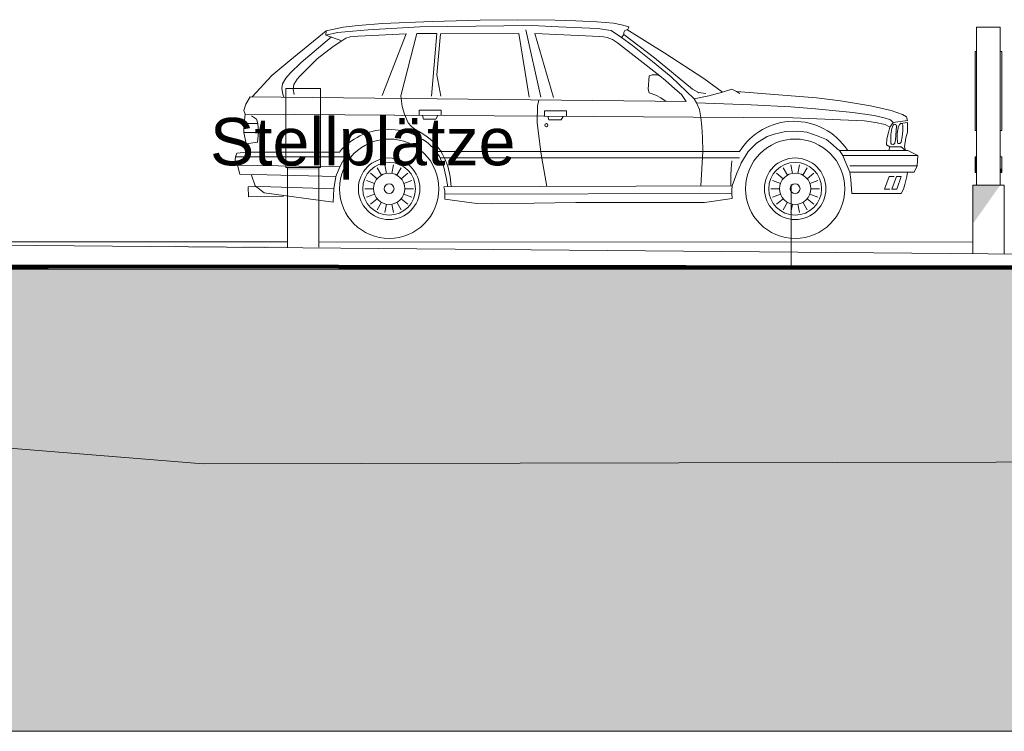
# Model space of a CAD drawing. Header units: metres. Extents: x -4 to 112, y -27 to 26.
# Tile 252 of 256: x 66.03 to 72.26, y -3.1 to 1.41. Entities that reach past the tile are written whole.
import ezdxf

# ---------------------------------------------------------------- set-up
doc = ezdxf.new("R2010")
doc.units = ezdxf.units.M
doc.header["$MEASUREMENT"] = 0
for name, color, linetype in [('00 Hilfskonstruktion', 7, 'Continuous'), ('04 Einrichtung', 7, 'Continuous'), ('10 Wand außen', 7, 'Continuous'), ('20 Decke', 7, 'Continuous'), ('60 Auffüllung gesamt', 7, 'Continuous'), ('60 Ausstattung außen', 7, 'Continuous'), ('60 Gelände 2D Übersicht', 7, 'Continuous'), ('60 Gelände Hänle', 7, 'Continuous')]:
    doc.layers.add(name, color=color, linetype=linetype)
doc.styles.add('ERSTELLTER_STIL_2', font='arial.ttf')
pattern_1 = [(45, (27236.1321, 0), (-0.2121320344, 0.2121320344), []), (45, (27236.0614, 0.0707), (-0.424264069, 0.424264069), []), (45, (27235.9907, 0.1414), (-0.424264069, 0.424264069), []), (135, (27235.91996, 0.21213), (0.07071067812, 0.07071067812), [0.3, -0.3])]

# ---------------------------------------------------------------- blocks, each defined once
blk = doc.blocks.new('Auto Symbol 27[21]_1', base_point=(71.7172, 0.0207))
at = {"layer": '60 Ausstattung außen', "color": 7, "linetype": 'Continuous', "lineweight": 13}
for p, q in [((68.3292, 1.3807), (68.1739, 1.3683)), ((68.6428, 1.3931), (68.3292, 1.3807)), ((68.947, 1.4024), (68.6428, 1.3931)), ((69.183, 1.4055), (68.947, 1.4024)), ((69.4221, 1.4024), (69.183, 1.4055)), ((69.5535, 1.3983), (69.4221, 1.4024)), ((69.6863, 1.3921), (69.5535, 1.3983)), ((69.7914, 1.3828), (69.6863, 1.3921)), ((69.8408, 1.3735), (69.7914, 1.3828)), ((69.8872, 1.3612), (69.8408, 1.3735)), ((67.9721, 1.3341), (67.7423, 1.1478)), ((67.9708, 1.3085), (67.9721, 1.3341)), ((68.0435, 1.3234), (67.9708, 1.3085)), ((68.0125, 1.3444), (67.9721, 1.3341)), ((68.0808, 1.359), (68.0125, 1.3444)), ((68.0435, 1.3234), (68.2391, 1.3403)), ((68.1739, 1.3683), (68.0808, 1.359)), ((68.4782, 1.3155), (68.1755, 1.301)), ((68.5649, 1.3599), (68.2391, 1.3403)), ((68.4782, 1.3155), (68.3273, 0.9256)), ((68.5465, 1.3186), (68.444, 0.9243)), ((68.6738, 1.3186), (68.5465, 1.3186)), ((69.2731, 1.3683), (68.5649, 1.3599)), ((68.6395, 0.922), (68.6738, 1.3186)), ((68.6955, 1.3155), (68.6738, 1.0559)), ((69.1923, 1.3186), (68.6955, 1.3155)), ((69.2565, 0.915), (69.1923, 1.3186)), ((69.3308, 0.9142), (69.2358, 1.3403)), ((69.4422, 1.3611), (69.2731, 1.3683)), ((69.7049, 1.2994), (69.2926, 1.3186)), ((69.2926, 1.3186), (69.4108, 0.9133)), ((69.6894, 1.3488), (69.4422, 1.3611)), ((69.776, 1.3365), (69.6894, 1.3488)), ((69.8408, 1.2932), (69.776, 1.3365)), ((69.8408, 1.2932), (69.8563, 1.3117)), ((69.8563, 1.3117), (69.8565, 1.3234)), ((69.8563, 1.3117), (70.051, 1.1634)), ((69.8565, 1.3234), (69.8619, 1.3364)), ((69.8619, 1.3364), (69.8812, 1.3444)), ((70.1159, 1.1943), (69.8748, 1.3426)), ((69.8812, 1.3444), (69.8872, 1.3612)), ((68.0063, 1.2969), (67.8137, 1.1354)), ((68.0715, 1.272), (67.9708, 1.3085)), ((68.0156, 1.2348), (68.0715, 1.272)), ((68.0715, 1.272), (68.0963, 1.2875)), ((68.0963, 1.2875), (68.1242, 1.2969)), ((68.1242, 1.2969), (68.1755, 1.301)), ((69.7284, 1.2965), (69.7049, 1.2994)), ((69.7512, 1.2932), (69.7284, 1.2965)), ((69.7852, 1.2808), (69.7512, 1.2932)), ((69.8155, 1.2592), (69.7852, 1.2808)), ((70.0852, 1.051), (69.8155, 1.2592)), ((69.9119, 1.2421), (69.8408, 1.2932)), ((67.9162, 1.1571), (68.0156, 1.2348)), ((70.0377, 1.1402), (69.9119, 1.2421)), ((70.3631, 1.0336), (70.1159, 1.1943)), ((67.7423, 1.1478), (67.6275, 1.0516)), ((67.8137, 1.1354), (67.7454, 1.0671)), ((67.804, 1.0453), (67.9162, 1.1571)), ((70.156, 1.0429), (70.0377, 1.1402)), ((70.051, 1.1634), (70.292, 0.9657)), ((67.7454, 1.0671), (67.7175, 1.036)), ((67.6275, 1.0516), (67.5033, 0.9181)), ((67.6958, 0.9988), (67.6927, 0.9708)), ((67.7175, 1.036), (67.6958, 0.9988)), ((67.7672, 0.9957), (67.7889, 1.0298)), ((67.7889, 1.0298), (67.804, 1.0453)), ((68.6738, 1.0559), (68.6972, 0.9214)), ((70.0105, 0.9647), (70.0163, 1.0492)), ((70.0163, 1.0492), (70.0353, 1.0559)), ((70.0353, 1.0559), (70.0649, 1.0562)), ((70.0649, 1.0562), (70.0852, 1.051)), ((70.1202, 1.021), (70.0852, 1.051)), ((70.1796, 0.9682), (70.1202, 1.021)), ((70.3013, 0.9039), (70.156, 1.0429)), ((70.4805, 0.9471), (70.3631, 1.0336)), ((67.6927, 0.9708), (67.6989, 0.9336)), ((67.7641, 0.9646), (67.7672, 0.9957)), ((67.7706, 0.9319), (67.7641, 0.9646)), ((70.0174, 0.9415), (70.0105, 0.9647)), ((70.0174, 0.9415), (70.0591, 0.9276)), ((70.2209, 0.9317), (70.1796, 0.9682)), ((70.292, 0.9657), (70.3291, 0.944)), ((70.3291, 0.944), (70.3754, 0.9378)), ((70.394, 0.9224), (70.4805, 0.9471)), ((70.4805, 0.9471), (70.5392, 0.9657)), ((70.5392, 0.9657), (70.5701, 0.9502)), ((71.076, 0.9117), (70.5701, 0.9502)), ((70.5701, 0.9502), (70.5904, 0.9383)), ((67.4629, 0.8715), (67.4907, 0.9181)), ((67.4907, 0.9181), (70.251, 0.8866)), ((67.6989, 0.9336), (67.7051, 0.915)), ((68.444, 0.9243), (68.4534, 0.856)), ((69.3099, 0.8609), (69.3186, 0.896)), ((70.0902, 0.9111), (70.0591, 0.9276)), ((70.0902, 0.9111), (70.1254, 0.888)), ((70.251, 0.8866), (70.2209, 0.9317)), ((70.3013, 0.9039), (70.394, 0.9224)), ((70.3167, 0.8791), (70.3013, 0.9039)), ((70.3167, 0.8791), (70.6616, 0.8665)), ((70.3353, 0.8359), (70.3167, 0.8791)), ((71.2283, 0.8915), (71.076, 0.9117)), ((71.4168, 0.8606), (71.2283, 0.8915)), ((67.4505, 0.8311), (67.4629, 0.8715)), ((67.4598, 0.8063), (67.4505, 0.8311)), ((68.4534, 0.856), (68.4689, 0.8063)), ((68.5603, 0.799), (68.5603, 0.8325)), ((68.5603, 0.8325), (68.7007, 0.8325)), ((68.7007, 0.8325), (68.7007, 0.7982)), ((69.3072, 0.7534), (69.3099, 0.8609)), ((69.3539, 0.7943), (69.3539, 0.8278)), ((69.3539, 0.8278), (69.4943, 0.8278)), ((69.4943, 0.8278), (69.4943, 0.7935)), ((70.3445, 0.7864), (70.3353, 0.8359)), ((70.6616, 0.8665), (70.913, 0.8539)), ((70.913, 0.8539), (71.0707, 0.8421)), ((71.0707, 0.8421), (71.3055, 0.8173)), ((71.3055, 0.8173), (71.4415, 0.7988)), ((71.5496, 0.8297), (71.4168, 0.8606)), ((71.6207, 0.805), (71.5496, 0.8297)), ((67.4598, 0.8063), (67.4536, 0.7473)), ((70.9265, 0.7845), (67.4598, 0.8063)), ((67.5312, 0.7752), (67.5002, 0.797)), ((67.5405, 0.7473), (67.5312, 0.7752)), ((68.4689, 0.8063), (68.4906, 0.7535)), ((68.4906, 0.7535), (68.5093, 0.7318)), ((68.5884, 0.7763), (68.582, 0.7989)), ((68.6667, 0.7763), (68.5884, 0.7763)), ((68.6789, 0.7982), (68.6667, 0.7763)), ((69.3301, 0.569), (69.3072, 0.7534)), ((69.382, 0.7717), (69.3756, 0.7942)), ((69.4603, 0.7717), (69.382, 0.7717)), ((69.4725, 0.7935), (69.4603, 0.7717)), ((70.35, 0.7282), (70.3445, 0.7864)), ((71.3804, 0.7647), (70.9265, 0.7845)), ((71.3804, 0.7647), (71.4495, 0.7549)), ((71.5033, 0.7833), (71.4415, 0.7988)), ((71.5112, 0.7425), (71.4495, 0.7549)), ((71.5434, 0.771), (71.5033, 0.7833)), ((71.5404, 0.7246), (71.562, 0.7555)), ((71.562, 0.7555), (71.5434, 0.771)), ((71.562, 0.7555), (71.6516, 0.7679)), ((71.6017, 0.7429), (71.6089, 0.7484)), ((71.6366, 0.7534), (71.6089, 0.7484)), ((71.6089, 0.7484), (71.6182, 0.7469)), ((71.6454, 0.7895), (71.6207, 0.805)), ((71.6516, 0.7555), (71.6366, 0.7534)), ((71.6516, 0.7679), (71.6454, 0.7895)), ((71.6516, 0.6937), (71.6516, 0.7555)), ((67.4536, 0.7473), (67.4505, 0.6914)), ((67.4505, 0.6914), (67.466, 0.62)), ((67.5436, 0.6914), (67.4505, 0.6914)), ((67.4536, 0.7473), (67.5405, 0.7473)), ((67.5374, 0.6293), (67.5436, 0.6914)), ((67.5436, 0.6914), (67.5405, 0.7473)), ((68.5093, 0.7318), (68.5279, 0.7162)), ((68.5279, 0.7162), (68.548, 0.7034)), ((68.548, 0.7034), (68.5745, 0.6883)), ((68.5745, 0.6883), (68.6086, 0.6666)), ((70.3538, 0.6597), (70.35, 0.7282)), ((70.808, 0.6814), (70.8791, 0.6968)), ((70.8791, 0.6968), (70.9563, 0.6999)), ((70.9563, 0.6999), (71.0151, 0.6937)), ((71.0151, 0.6937), (71.0861, 0.669)), ((71.5404, 0.7246), (71.5112, 0.7425)), ((71.5311, 0.6906), (71.5218, 0.6505)), ((71.5311, 0.6906), (71.5404, 0.7246)), ((71.5537, 0.7172), (71.5465, 0.6783)), ((71.5614, 0.738), (71.5537, 0.7172)), ((71.5686, 0.7436), (71.5614, 0.738)), ((71.5779, 0.742), (71.5686, 0.7436)), ((71.5763, 0.6441), (71.583, 0.7322)), ((71.583, 0.7322), (71.5779, 0.742)), ((71.5869, 0.6831), (71.594, 0.7221)), ((71.594, 0.7221), (71.6017, 0.7429)), ((71.6233, 0.7013), (71.6176, 0.6631)), ((71.6182, 0.7469), (71.6234, 0.7371)), ((71.6234, 0.7371), (71.6233, 0.7013)), ((71.642, 0.6583), (71.6516, 0.6937)), ((67.466, 0.62), (67.5374, 0.6293)), ((68.6086, 0.6666), (68.6428, 0.6386)), ((68.6428, 0.6386), (68.6582, 0.626)), ((68.6582, 0.626), (68.6738, 0.6076)), ((70.3569, 0.5701), (70.3538, 0.6597)), ((70.6968, 0.6227), (70.7648, 0.6659)), ((70.7648, 0.6659), (70.808, 0.6814)), ((71.0861, 0.669), (71.1387, 0.6474)), ((71.1387, 0.6474), (71.1788, 0.6134)), ((71.5187, 0.6134), (71.5218, 0.6505)), ((71.5465, 0.6783), (71.5461, 0.6599)), ((71.5461, 0.6599), (71.5475, 0.6245)), ((71.5475, 0.6245), (71.5516, 0.6173)), ((71.5634, 0.6157), (71.5722, 0.6245)), ((71.5722, 0.6245), (71.5763, 0.6441)), ((71.5862, 0.6536), (71.5869, 0.6831)), ((71.5878, 0.6294), (71.5862, 0.6536)), ((71.5919, 0.6221), (71.5878, 0.6294)), ((71.6125, 0.6294), (71.6038, 0.6206)), ((71.6176, 0.6631), (71.6125, 0.6294)), ((71.633, 0.601), (71.642, 0.6583)), ((67.407, 0.561), (67.3977, 0.5362)), ((67.4691, 0.5672), (67.407, 0.561)), ((67.4691, 0.5672), (67.466, 0.62)), ((68.0559, 0.5672), (67.4691, 0.5672)), ((68.667, 0.5701), (68.649, 0.5951)), ((68.6893, 0.5393), (68.667, 0.5701)), ((68.667, 0.5701), (70.5886, 0.5701)), ((68.6738, 0.6076), (68.6987, 0.5734)), ((68.6987, 0.5734), (68.708, 0.5548)), ((69.3366, 0.5288), (69.3301, 0.569)), ((70.344, 0.3531), (70.3569, 0.5701)), ((70.601, 0.5022), (70.6443, 0.5701)), ((70.6443, 0.5701), (70.6968, 0.6227)), ((71.1788, 0.6134), (71.2066, 0.5887)), ((71.2066, 0.5887), (71.2221, 0.5763)), ((71.2221, 0.5763), (71.2431, 0.5454)), ((71.6547, 0.5763), (71.2221, 0.5763)), ((71.5404, 0.601), (71.5187, 0.6134)), ((71.5333, 0.5763), (71.5404, 0.601)), ((71.6114, 0.601), (71.5404, 0.601)), ((71.5516, 0.6173), (71.5634, 0.6157)), ((71.6038, 0.6206), (71.5919, 0.6221)), ((71.6392, 0.5763), (71.6114, 0.601)), ((71.6392, 0.5763), (71.633, 0.601)), ((71.7172, 0.5454), (71.6547, 0.5763)), ((67.3977, 0.5362), (67.3946, 0.502)), ((67.3946, 0.502), (67.4101, 0.4834)), ((67.3977, 0.5362), (68.0932, 0.5362)), ((68.059, 0.4741), (68.0932, 0.5362)), ((68.059, 0.4741), (68.0932, 0.5362)), ((68.0932, 0.5362), (68.1118, 0.5548)), ((68.0932, 0.5362), (68.1118, 0.5548)), ((68.7142, 0.4803), (68.6893, 0.5393)), ((68.6933, 0.53), (70.5886, 0.53)), ((68.708, 0.5548), (68.7235, 0.5237)), ((68.7235, 0.5237), (68.7421, 0.4772)), ((69.3689, 0.349), (69.3366, 0.5288)), ((70.5392, 0.5114), (70.5361, 0.462)), ((70.5707, 0.4329), (70.601, 0.5022)), ((71.2431, 0.5454), (71.2561, 0.5145)), ((71.2431, 0.5454), (71.7172, 0.5454)), ((71.2561, 0.5145), (71.287, 0.4404)), ((71.7134, 0.4805), (71.7172, 0.5454)), ((67.4101, 0.4834), (67.4256, 0.4275)), ((68.059, 0.4741), (67.4101, 0.4834)), ((68.0342, 0.412), (68.059, 0.4741)), ((68.2943, 0.468), (68.3215, 0.4209)), ((68.3443, 0.4862), (68.3537, 0.4327)), ((68.3975, 0.4862), (68.3881, 0.4327)), ((68.4475, 0.468), (68.4203, 0.4209)), ((68.7323, 0.4064), (68.7142, 0.4803)), ((68.7421, 0.4772), (68.7576, 0.412)), ((70.5361, 0.462), (70.533, 0.4218)), ((70.8643, 0.468), (70.8915, 0.4209)), ((70.9143, 0.4862), (70.9237, 0.4327)), ((70.9675, 0.4862), (70.9581, 0.4327)), ((71.0175, 0.468), (70.9903, 0.4209)), ((71.7134, 0.4805), (71.287, 0.4805)), ((71.287, 0.4404), (71.2932, 0.394)), ((71.287, 0.4404), (71.6949, 0.4404)), ((71.6485, 0.4125), (71.6513, 0.4404)), ((71.6949, 0.4404), (71.7134, 0.4805)), ((67.4256, 0.4275), (68.0342, 0.412)), ((67.5002, 0.4213), (67.5219, 0.353)), ((68.0218, 0.3343), (68.0342, 0.412)), ((68.2269, 0.3877), (68.278, 0.3691)), ((68.2535, 0.4338), (68.2951, 0.3988)), ((68.4883, 0.4338), (68.4466, 0.3988)), ((68.5149, 0.3877), (68.4638, 0.3691)), ((68.7421, 0.3467), (68.7323, 0.4064)), ((68.7576, 0.412), (68.7639, 0.3468)), ((70.533, 0.4218), (70.533, 0.3538)), ((70.5423, 0.353), (70.5707, 0.4329)), ((70.7969, 0.3877), (70.848, 0.3691)), ((70.8235, 0.4338), (70.8651, 0.3988)), ((71.0583, 0.4338), (71.0166, 0.3988)), ((71.0849, 0.3877), (71.0338, 0.3691)), ((71.2932, 0.394), (71.2962, 0.3631)), ((71.5057, 0.3322), (71.5366, 0.4125)), ((71.5366, 0.4125), (71.5686, 0.4125)), ((71.5538, 0.3322), (71.5815, 0.4122)), ((71.5815, 0.4122), (71.6114, 0.4125)), ((71.6114, 0.4125), (71.5836, 0.3322)), ((71.6348, 0.3631), (71.6394, 0.3796)), ((71.6394, 0.3796), (71.6485, 0.4125)), ((67.556, 0.3499), (67.4784, 0.3468)), ((67.4784, 0.3468), (67.4815, 0.2847)), ((67.5809, 0.3095), (67.5219, 0.353)), ((68.0218, 0.3343), (67.556, 0.3499)), ((68.0156, 0.2505), (68.0218, 0.3343)), ((68.2177, 0.3353), (68.272, 0.3353)), ((68.5241, 0.3353), (68.4698, 0.3353)), ((70.5423, 0.353), (68.7173, 0.3468)), ((68.7173, 0.3468), (68.7235, 0.3219)), ((68.7235, 0.3219), (68.7235, 0.3015)), ((70.5392, 0.326), (70.5423, 0.353)), ((70.5392, 0.3044), (70.5392, 0.326)), ((70.7877, 0.3353), (70.842, 0.3353)), ((71.0941, 0.3353), (71.0398, 0.3353)), ((71.2962, 0.3631), (71.2993, 0.3044)), ((71.5408, 0.3322), (71.5057, 0.3322)), ((71.5836, 0.3322), (71.5538, 0.3322)), ((71.6125, 0.3044), (71.6262, 0.3319)), ((71.6262, 0.3319), (71.6348, 0.3631)), ((67.4815, 0.2847), (67.702, 0.2878)), ((67.5809, 0.3095), (68.0156, 0.2505)), ((68.2269, 0.2829), (68.278, 0.3015)), ((68.2535, 0.2368), (68.2951, 0.2717)), ((68.2943, 0.2026), (68.3215, 0.2497)), ((68.4475, 0.2026), (68.4203, 0.2497)), ((68.4883, 0.2368), (68.4466, 0.2717)), ((68.5149, 0.2829), (68.4638, 0.3015)), ((70.5392, 0.3044), (68.7235, 0.3015)), ((68.7235, 0.3015), (68.7235, 0.2691)), ((68.7235, 0.2691), (68.9253, 0.2412)), ((70.3662, 0.2488), (70.5423, 0.2735)), ((70.5423, 0.2735), (70.5392, 0.3044)), ((70.7969, 0.2829), (70.848, 0.3015)), ((70.8235, 0.2368), (70.8651, 0.2717)), ((70.8643, 0.2026), (70.8915, 0.2497)), ((71.0175, 0.2026), (70.9903, 0.2497)), ((71.0583, 0.2368), (71.0166, 0.2717)), ((71.0849, 0.2829), (71.0338, 0.3015)), ((71.2993, 0.3044), (71.6125, 0.3044)), ((68.3443, 0.1844), (68.3537, 0.2379)), ((68.3975, 0.1844), (68.3881, 0.2379)), ((68.9253, 0.2412), (69.0254, 0.24)), ((69.0254, 0.24), (69.5535, 0.2488)), ((69.5535, 0.2488), (70.3662, 0.2488)), ((70.9143, 0.1844), (70.9237, 0.2379)), ((70.9675, 0.1844), (70.9581, 0.2379))]:
    blk.add_line(p, q, dxfattribs=at)
for centre, radius in [((69.3664, 0.7374), 0.01), ((68.3709, 0.3353), 0.3146), ((70.9409, 0.3353), 0.3146), ((68.3709, 0.3353), 0.1948), ((68.3709, 0.3353), 0.167), ((70.9409, 0.3353), 0.1948), ((70.9409, 0.3353), 0.167), ((68.3709, 0.3353), 0.0989), ((70.9409, 0.3353), 0.0989), ((68.3709, 0.3353), 0.0309), ((70.9409, 0.3353), 0.0309)]:
    blk.add_circle(centre, radius, dxfattribs=at)
for centre, radius, start, end in [((70.933, 0.3571), 0.405, 33.29432, 148.2611), ((68.3653, 0.3076), 0.4039, 45.39745, 139.99824)]:
    blk.add_arc(centre, radius, start, end, dxfattribs=at)
for p in [(70.3291, 0.944), (71.6089, 0.7484), (71.583, 0.7322), (68.6987, 0.5734), (70.601, 0.5022)]:
    blk.add_point(p, dxfattribs=at)

msp = doc.modelspace()

# ---------------------------------------------------------------- hatches: boundary and pattern name
at = {"layer": '04 Einrichtung', "linetype": 'Continuous', "lineweight": 0, "true_color": 0x000000}
for points in [[(72.0796, 0.5366), (72.0883, 0.5359), (72.0883, 0.5366), (72.0796, 0.5374)], [(72.0796, 0.5343), (72.0883, 0.5336), (72.0883, 0.5359), (72.0796, 0.5366)], [(72.0796, 0.5307), (72.0883, 0.53), (72.0883, 0.5336), (72.0796, 0.5343)], [(72.0796, 0.5257), (72.0883, 0.5251), (72.0883, 0.53), (72.0796, 0.5307)], [(72.0796, 0.5195), (72.0883, 0.519), (72.0883, 0.5251), (72.0796, 0.5257)], [(72.0796, 0.5124), (72.0883, 0.512), (72.0883, 0.519), (72.0796, 0.5195)], [(72.0796, 0.5045), (72.0883, 0.5042), (72.0883, 0.512), (72.0796, 0.5124)], [(72.0796, 0.496), (72.0883, 0.4959), (72.0883, 0.5042), (72.0796, 0.5045)], [(72.0883, 0.5359), (72.0896, 0.5355), (72.0896, 0.5363), (72.0883, 0.5366)], [(72.0883, 0.5336), (72.0896, 0.5333), (72.0896, 0.5355), (72.0883, 0.5359)], [(72.0883, 0.53), (72.0896, 0.5297), (72.0896, 0.5333), (72.0883, 0.5336)], [(72.0883, 0.5251), (72.0896, 0.5248), (72.0896, 0.5297), (72.0883, 0.53)], [(72.0883, 0.519), (72.0896, 0.5188), (72.0896, 0.5248), (72.0883, 0.5251)], [(72.0883, 0.512), (72.0896, 0.5118), (72.0896, 0.5188), (72.0883, 0.519)], [(72.0883, 0.5042), (72.0896, 0.5041), (72.0896, 0.5118), (72.0883, 0.512)], [(72.0883, 0.4959), (72.0896, 0.4959), (72.0896, 0.5041), (72.0883, 0.5042)], [(72.0796, 0.4874), (72.0883, 0.4874), (72.0883, 0.4959), (72.0796, 0.496)], [(72.0796, 0.4787), (72.0883, 0.4788), (72.0883, 0.4874), (72.0796, 0.4874)], [(72.0796, 0.4703), (72.0883, 0.4705), (72.0883, 0.4788), (72.0796, 0.4787)], [(72.0796, 0.4624), (72.0883, 0.4627), (72.0883, 0.4705), (72.0796, 0.4703)], [(72.0796, 0.4552), (72.0883, 0.4557), (72.0883, 0.4627), (72.0796, 0.4624)], [(72.0796, 0.4491), (72.0883, 0.4496), (72.0883, 0.4557), (72.0796, 0.4552)], [(72.0796, 0.4441), (72.0883, 0.4447), (72.0883, 0.4496), (72.0796, 0.4491)], [(72.0796, 0.4404), (72.0883, 0.4411), (72.0883, 0.4447), (72.0796, 0.4441)], [(72.0796, 0.4381), (72.0883, 0.4389), (72.0883, 0.4411), (72.0796, 0.4404)], [(72.0796, 0.4374), (72.0883, 0.4381), (72.0883, 0.4389), (72.0796, 0.4381)], [(72.0883, 0.4874), (72.0896, 0.4874), (72.0896, 0.4959), (72.0883, 0.4959)], [(72.0883, 0.4788), (72.0896, 0.4789), (72.0896, 0.4874), (72.0883, 0.4874)], [(72.0883, 0.4705), (72.0896, 0.4706), (72.0896, 0.4789), (72.0883, 0.4788)], [(72.0883, 0.4627), (72.0896, 0.4629), (72.0896, 0.4706), (72.0883, 0.4705)], [(72.0883, 0.4557), (72.0896, 0.4559), (72.0896, 0.4629), (72.0883, 0.4627)], [(72.0883, 0.4496), (72.0896, 0.4499), (72.0896, 0.4559), (72.0883, 0.4557)], [(72.0883, 0.4447), (72.0896, 0.445), (72.0896, 0.4499), (72.0883, 0.4496)], [(72.0883, 0.4411), (72.0896, 0.4414), (72.0896, 0.445), (72.0883, 0.4447)], [(72.0883, 0.4389), (72.0896, 0.4392), (72.0896, 0.4414), (72.0883, 0.4411)], [(72.0883, 0.4381), (72.0896, 0.4385), (72.0896, 0.4392), (72.0883, 0.4389)], [(72.2396, 0.4629), (72.2396, 0.4559), (72.241, 0.4557), (72.241, 0.4627)], [(72.2396, 0.4559), (72.2396, 0.4499), (72.241, 0.4496), (72.241, 0.4557)], [(72.2396, 0.4499), (72.2396, 0.445), (72.241, 0.4447), (72.241, 0.4496)], [(72.2396, 0.445), (72.2396, 0.4414), (72.241, 0.4411), (72.241, 0.4447)], [(72.2396, 0.4414), (72.2396, 0.4392), (72.241, 0.4389), (72.241, 0.4411)], [(72.2396, 0.4392), (72.2396, 0.4385), (72.241, 0.4381), (72.241, 0.4389)], [(72.2496, 0.4552), (72.2496, 0.4624), (72.241, 0.4627), (72.241, 0.4557)], [(72.2496, 0.4491), (72.2496, 0.4552), (72.241, 0.4557), (72.241, 0.4496)], [(72.2496, 0.4441), (72.2496, 0.4491), (72.241, 0.4496), (72.241, 0.4447)], [(72.2496, 0.4404), (72.2496, 0.4441), (72.241, 0.4447), (72.241, 0.4411)], [(72.2496, 0.4381), (72.2496, 0.4404), (72.241, 0.4411), (72.241, 0.4389)], [(72.2496, 0.4374), (72.2496, 0.4381), (72.241, 0.4389), (72.241, 0.4381)]]:
    msp.add_hatch(color=18, dxfattribs=at).paths.add_polyline_path(points)
at = {"layer": '20 Decke', "linetype": 'Continuous', "lineweight": 0, "true_color": 0x000000}
for points in [[(67.7267, 0.4694), (67.7267, 0.4552), (67.9267, 0.4552), (67.9267, 0.4694)], [(72.0648, 0.3588), (72.0648, 0.1115), (72.2396, 0.3588)]]:
    msp.add_hatch(color=18, dxfattribs=at).paths.add_polyline_path(points)
at = {"layer": '60 Auffüllung gesamt', "linetype": 'Continuous', "lineweight": 0, "true_color": 0x000000}
msp.add_hatch(color=18, dxfattribs=at).paths.add_polyline_path([(67.0117, -0.0276), (67.0102, -0.0297), (67.362, -0.0322), (67.382, -0.0322), (67.7267, -0.0346), (67.7267, -0.0313), (67.5834, -0.0303), (67.5835, -0.0302), (67.2317, -0.0277)])
at = {"layer": '60 Auffüllung gesamt', "linetype": 'Continuous', "lineweight": 18, "true_color": 0xffa8a8}
h = msp.add_hatch(dxfattribs=at)
h.set_pattern_fill('Boden__gewachsen_0001', color=21, style=0, pattern_type=2)
h.set_pattern_definition(pattern_1)
h.paths.add_polyline_path([(2.3419, -0.2844), (2.3419, -0.693), (2.507, -0.694), (2.8673, -0.696), (3.2298, -0.6979), (3.5955, -0.6996), (3.9653, -0.7012), (4.3401, -0.7027), (4.7209, -0.704), (5.109, -0.7052), (5.5054, -0.7063), (5.8833, -0.7072), (6.0896, -0.7111), (6.5115, -0.7189), (6.9464, -0.7267), (7.396, -0.7347), (7.8619, -0.7427), (8.3463, -0.7508), (8.8514, -0.7591), (9.7948, -0.799), (10.3196, -0.8337), (10.8607, -0.8699), (11.4173, -0.9076), (11.9884, -0.9469), (12.5728, -0.9875), (13.169, -1.0296), (13.7754, -1.0729), (14.0803, -1.0949), (16.9984, -1.1819), (17.6135, -1.1726), (18.2159, -1.1635), (18.8178, -1.1542), (19.4181, -1.1448), (20.957, -1.1704), (21.5263, -1.1598), (22.0974, -1.1492), (22.6698, -1.1387), (23.2428, -1.1283), (23.8158, -1.118), (24.5736, -1.1208), (24.8549, -1.1158), (45.2839, -1.3655), (46.7362, -1.2291), (65.4451, -1.266), (67.1927, -1.4058), (86.2651, -1.3663), (87.1856, -1.359), (107.2213, -1.3255), (108.2143, -1.3331), (111.9932, -1.3685), (111.9932, -0.8561), (107.3826, -0.1926), (87.4773, -0.192), (85.5025, -0.1913), (83.7325, -0.176), (66.2126, -0.1742), (48.2139, -0.1735), (46.6132, -0.1903), (44.4354, -0.1899), (42.0877, -0.1735), (23.3304, -0.1685), (23.0728, -0.1683), (22.5545, -0.1679), (22.0353, -0.1672), (21.5166, -0.1665), (21, -0.1656), (20.487, -0.1645), (19.979, -0.1633), (19.4775, -0.162), (18.9835, -0.1606), (18.4886, -0.159), (17.1837, -0.1525), (17.1676, -0.1535), (16.9429, -0.1525), (16.5052, -0.1504), (16.0824, -0.1482), (15.6751, -0.146), (15.2836, -0.1437), (14.9082, -0.1414), (14.6335, -0.1399), (14.3282, -0.1386), (14.0247, -0.1373), (13.7226, -0.1362), (13.4212, -0.1352), (13.2701, -0.1347), (12.9657, -0.1347), (12.4899, -0.1347), (12.0212, -0.1349), (11.5583, -0.1351), (11.1004, -0.1355), (10.6462, -0.1359), (10.195, -0.1364), (9.7457, -0.1369), (9.2974, -0.1376), (8.8494, -0.1383), (8.4008, -0.1392), (8.1752, -0.1396)])
at = {"layer": '60 Ausstattung außen', "linetype": 'Continuous', "lineweight": 0, "true_color": 0x000000}
msp.add_hatch(color=18, dxfattribs=at).paths.add_polyline_path([(72.0796, 1.2039), (72.0796, 0.7039), (72.0896, 0.7039), (72.0896, 1.2039)])
at = {"layer": '60 Gelände Hänle', "linetype": 'Continuous', "lineweight": 18, "true_color": 0x9f9f9f}
h = msp.add_hatch(dxfattribs=at)
h.set_pattern_fill('Boden__gewachsen_0001', color=253, style=0, pattern_type=2)
h.set_pattern_definition(pattern_1)
h.paths.add_polyline_path([(2.3274, -0.6929), (2.3274, -3.1), (111.9932, -3.1), (111.9932, -1.3685), (108.2143, -1.3331), (107.2213, -1.3255), (87.1856, -1.359), (86.2651, -1.3663), (67.1927, -1.4058), (65.4451, -1.266), (46.7362, -1.2291), (45.2839, -1.3655), (24.8549, -1.1158), (24.5736, -1.1208), (23.8158, -1.118), (23.2428, -1.1283), (22.6698, -1.1387), (22.0974, -1.1492), (21.5263, -1.1598), (20.957, -1.1704), (19.4181, -1.1448), (18.8178, -1.1542), (18.2159, -1.1635), (17.6135, -1.1726), (16.9984, -1.1819), (14.0803, -1.0949), (13.7754, -1.0729), (13.169, -1.0296), (12.5728, -0.9875), (11.9884, -0.9469), (11.4173, -0.9076), (10.8607, -0.8699), (10.3196, -0.8337), (9.7948, -0.799), (8.8514, -0.7591), (8.3463, -0.7508), (7.8619, -0.7427), (7.396, -0.7347), (6.9464, -0.7267), (6.5115, -0.7189), (6.0896, -0.7111), (5.8833, -0.7072), (5.5054, -0.7063), (5.109, -0.7052), (4.7209, -0.704), (4.3401, -0.7027), (3.9653, -0.7012), (3.5955, -0.6996), (3.2298, -0.6979), (2.8673, -0.696), (2.507, -0.694)])

# ---------------------------------------------------------------- linework, layer by layer
at = {"layer": '00 Hilfskonstruktion', "color": 7, "linetype": 'Continuous', "lineweight": 13}
msp.add_line((70.9148, 0.3623), (70.9149, -0.1617), dxfattribs=at)
at = {"layer": '04 Einrichtung', "color": 7, "linetype": 'Continuous', "lineweight": 13}
for p, q in [((72.0883, 0.5366), (72.0796, 0.5374)), ((72.0796, 0.5374), (72.0796, 0.5366)), ((72.0796, 0.5366), (72.0796, 0.5343)), ((72.0796, 0.5343), (72.0796, 0.5307)), ((72.0796, 0.5307), (72.0796, 0.5257)), ((72.0796, 0.5257), (72.0796, 0.5195)), ((72.0796, 0.5195), (72.0796, 0.5124)), ((72.0796, 0.5124), (72.0796, 0.5045)), ((72.0796, 0.5045), (72.0796, 0.496)), ((72.0896, 0.5363), (72.0883, 0.5366)), ((72.2396, 0.5363), (72.241, 0.5366)), ((72.241, 0.5366), (72.2496, 0.5374)), ((72.2496, 0.5374), (72.2496, 0.5366)), ((72.2496, 0.5366), (72.2496, 0.5343)), ((72.2496, 0.5343), (72.2496, 0.5307)), ((72.2496, 0.5307), (72.2496, 0.5257)), ((72.2496, 0.5257), (72.2496, 0.5195)), ((72.2496, 0.5195), (72.2496, 0.5124)), ((72.2496, 0.5124), (72.2496, 0.5045)), ((72.2496, 0.5045), (72.2496, 0.496)), ((72.0796, 0.496), (72.0796, 0.4874)), ((72.0796, 0.4874), (72.0796, 0.4787)), ((72.0796, 0.4787), (72.0796, 0.4703)), ((72.0796, 0.4703), (72.0796, 0.4624)), ((72.0796, 0.4624), (72.0796, 0.4552)), ((72.0796, 0.4552), (72.0796, 0.4491)), ((72.0796, 0.4491), (72.0796, 0.4441)), ((72.0796, 0.4441), (72.0796, 0.4404)), ((72.0796, 0.4404), (72.0796, 0.4381)), ((72.0883, 0.4381), (72.0796, 0.4374)), ((72.0796, 0.4381), (72.0796, 0.4374)), ((72.0896, 0.4385), (72.0883, 0.4381)), ((72.2396, 0.4385), (72.241, 0.4381)), ((72.241, 0.4381), (72.2496, 0.4374)), ((72.2496, 0.496), (72.2496, 0.4874)), ((72.2496, 0.4874), (72.2496, 0.4787)), ((72.2496, 0.4787), (72.2496, 0.4703)), ((72.2496, 0.4703), (72.2496, 0.4624)), ((72.2496, 0.4624), (72.2496, 0.4552)), ((72.2496, 0.4552), (72.2496, 0.4491)), ((72.2496, 0.4491), (72.2496, 0.4441)), ((72.2496, 0.4441), (72.2496, 0.4404)), ((72.2496, 0.4404), (72.2496, 0.4381)), ((72.2496, 0.4381), (72.2496, 0.4374))]:
    msp.add_line(p, q, dxfattribs=at)
at = {"layer": '20 Decke', "color": 7, "linetype": 'Continuous', "lineweight": 13}
for p, q in [((67.7167, 0.9694), (67.9367, 0.9694)), ((67.7167, 0.4694), (67.7167, 0.9694)), ((67.9367, 0.4694), (67.9367, 0.9694)), ((67.7167, 0.4694), (67.9367, 0.4694)), ((67.7267, -0.0346), (67.7267, 0.4694)), ((67.9267, -0.0347), (67.9267, 0.4694)), ((72.0648, 0.3588), (72.0896, 0.3588)), ((72.0648, -0.0751), (72.0648, 0.3588)), ((72.2396, 0.3588), (72.2648, 0.3588)), ((72.2648, -0.0768), (72.2648, 0.3588)), ((67.7267, -0.1748), (67.7267, -0.1744)), ((67.9267, -0.1749), (67.9267, -0.1744)), ((72.0648, -0.1751), (72.0648, -0.1748)), ((72.2648, -0.1752), (72.2648, -0.1748))]:
    msp.add_line(p, q, dxfattribs=at)
at = {"layer": '60 Auffüllung gesamt', "color": 8, "linetype": 'Continuous', "lineweight": 18}
for p, q in [((63.3853, 0), (67.7267, -0.0015)), ((83.7325, -0.176), (63.3853, 0)), ((67.9267, -0.0016), (72.0648, -0.003))]:
    msp.add_line(p, q, dxfattribs=at)
at = {"layer": '60 Auffüllung gesamt', "color": 7, "linetype": 'Continuous', "lineweight": 18, "flags": 128}
msp.add_lwpolyline([(83.7325, -0.176), (66.2126, -0.1742), (63.3853, -0.1741), (48.2139, -0.1735), (46.6132, -0.1903), (44.4354, -0.1899)], dxfattribs=at)
at = {"layer": '60 Ausstattung außen', "color": 7, "linetype": 'Continuous', "lineweight": 18}
for p, q in [((72.0896, 1.3588), (72.2396, 1.3588)), ((72.0896, 0.3588), (72.0896, 1.3588)), ((72.2396, 1.3588), (72.2396, 0.3588)), ((72.0796, 1.2039), (72.0796, 0.7039)), ((72.0896, 1.2039), (72.0796, 1.2039)), ((72.2496, 1.2039), (72.2396, 1.2039)), ((72.2496, 0.7039), (72.2496, 1.2039)), ((72.0796, 0.7039), (72.0896, 0.7039)), ((72.2396, 0.7039), (72.2496, 0.7039)), ((72.2396, 0.3588), (72.0896, 0.3588))]:
    msp.add_line(p, q, dxfattribs=at)
at = {"layer": '60 Gelände 2D Übersicht', "color": 7, "linetype": 'Continuous', "lineweight": 100}
msp.add_line((60.2874, -0.1525), (104.495, -0.1908), dxfattribs=at)
at = {"layer": '60 Gelände Hänle', "color": 7, "linetype": 'Continuous', "lineweight": 18}
msp.add_line((111.9932, -3.1), (2.3419, -3.1), dxfattribs=at)
at = {"layer": '60 Gelände Hänle', "color": 7, "linetype": 'Continuous', "lineweight": 18, "flags": 128}
msp.add_lwpolyline([(45.2839, -1.3655), (46.7362, -1.2291), (65.4451, -1.266), (67.1927, -1.4058), (86.2651, -1.3663)], dxfattribs=at)

# ---------------------------------------------------------------- block references
at = {"layer": '60 Ausstattung außen', "color": 7, "linetype": 'Continuous', "lineweight": 13}
msp.add_blockref('Auto Symbol 27[21]_1', (71.7172, 0.0207), dxfattribs=at)

# ---------------------------------------------------------------- texts
at = {"layer": '10 Wand außen', "color": 7, "linetype": 'Continuous', "lineweight": 13, "insert": (67.2371, 0.7836), "char_height": 0.3, "attachment_point": 1, "style": 'ERSTELLTER_STIL_2'}
msp.add_mtext('\\A1;{\\pql;\\fArial|b0|i0|c0|p0;\\W1.000000;Stellplätze}', dxfattribs=at)

doc.saveas('drawing.dxf')
